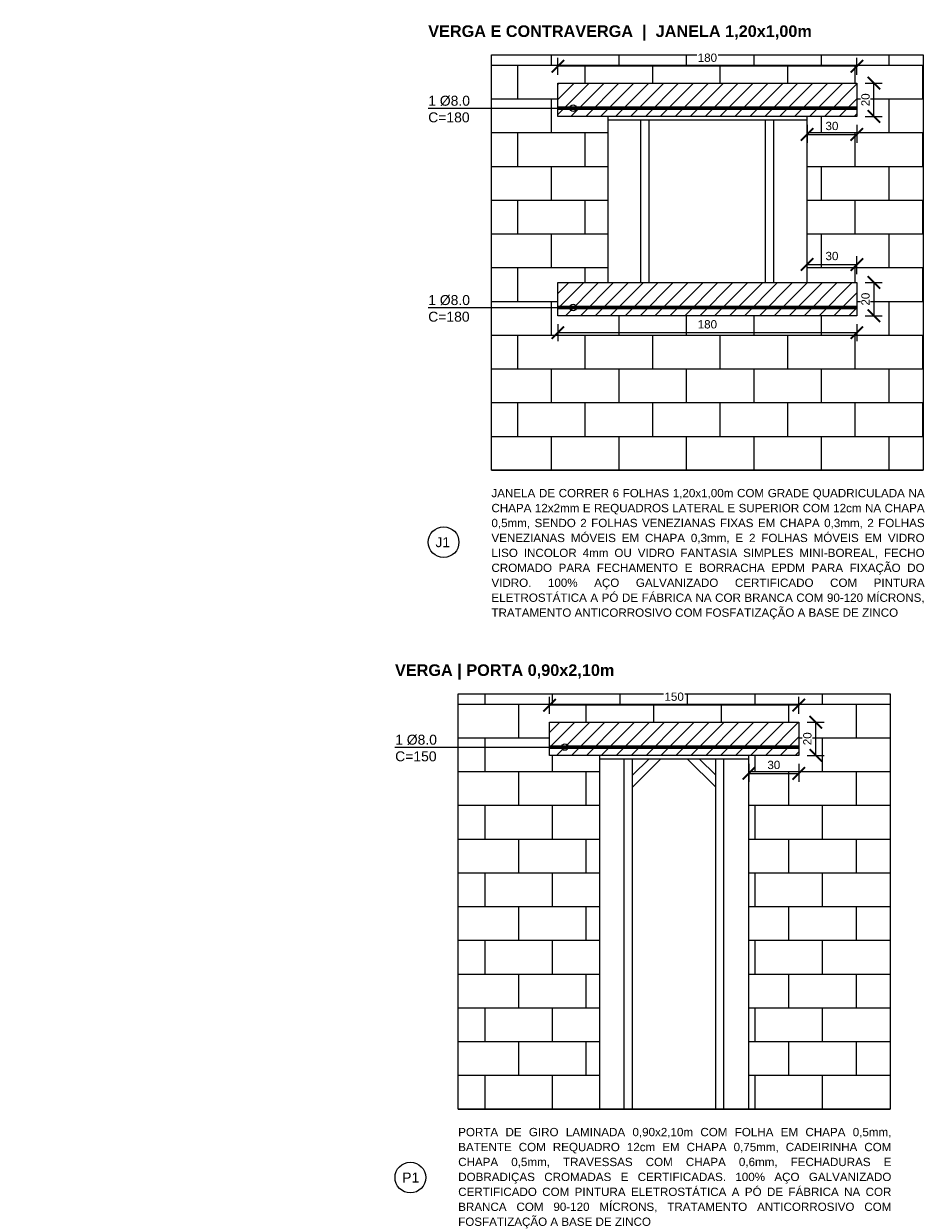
# Model space of a CAD drawing. Header units: millimetres. Extents: x -1.9 to 33.3, y -2.9 to 7.1.
# Tile 1 of 16: x -1.9 to 3.5, y 0 to 7.1. Entities that reach past the tile are written whole.
import ezdxf

# ---------------------------------------------------------------- set-up
doc = ezdxf.new("R2010")
doc.units = ezdxf.units.MM
doc.linetypes.add('DASHED2', pattern=[9.525, 6.35, -3.175])
for name, color, linetype, lineweight in [('ARQ_ALV_ALT', 7, 'Continuous', 60), ('ARQ_ALV_BXA', 4, 'Continuous', 20), ('ARQ_ALV_HTC', 9, 'Continuous', 9), ('ARQ_CTA_GER', 10, 'Continuous', 9), ('ARQ_ESQ_JAN', 3, 'Continuous', 18), ('ARQ_ESQ_PEI', 2, 'Continuous', 18), ('ARQ_ESQ_POR', 3, 'Continuous', 18), ('ARQ_PIS_PAG', 9, 'Continuous', 9), ('ARQ_SMB_GER', 9, 'Continuous', 9), ('ARQ_TXT_GER', 2, 'Continuous', 13)]:
    doc.layers.add(name, color=color, linetype=linetype, lineweight=lineweight)
doc.styles.add('Arial_2', font='arial.ttf', dxfattribs={"height": 0.05})
doc.styles.get("Standard").update_dxf_attribs({"font": 'arial.ttf'})
doc.dimstyles.new('cotas renova 25', dxfattribs={"dimtxt": 0.05, "dimasz": 0.075, "dimexe": 0.05, "dimexo": 0.05, "dimgap": 0.025, "dimtad": 1, "dimdec": 0, "dimlfac": 100, "dimtxsty": 'Standard', "dimblk": 'ARCHTICK', "dimcen": 0, "dimclrd": 256, "dimclre": 256, "dimclrt": 7, "dimadec": 0, "dimazin": 0, "dimtfac": 1, "dimtdec": 0, "dimtix": 1, "dimtmove": 0, "dimatfit": 3, "dimfxl": 1, "dimtfill": 1, "dimlwd": -1, "dimlwe": -1, "dimarcsym": 0})
pattern_1 = [(45, (4e-15, 0.82052), (-0.0449013, 0.0449013), [])]
pattern_2 = [(0, (0, 0), (0, 6.985), [5.08, -1.905]), (90, (0, 0), (-6.985, 4e-16), [5.08, -1.905])]

# ---------------------------------------------------------------- blocks, each defined once
blk = doc.blocks.new('_ArchTick')
at = {"color": 0, "linetype": 'ByBlock', "const_width": 0.15}
blk.add_lwpolyline([(-0.5, -0.5), (0.5, 0.5)], dxfattribs=at)
blk = doc.blocks.new('*D5')
at = {"layer": 'ARQ_CTA_GER', "transparency": 16777216}
for p, q in [((2.8219, 5.5809), (2.8219, 5.6895)), ((2.8219, 5.6395), (3.1219, 5.6395)), ((3.1219, 5.5809), (3.1219, 5.6895))]:
    blk.add_line(p, q, dxfattribs=at)
at = {"layer": 'Defpoints', "color": 0, "transparency": 16777216}
for p in [(3.1219, 5.6395), (2.8219, 5.5309), (3.1219, 5.5309)]:
    blk.add_point(p, dxfattribs=at)
at = {"layer": 'ARQ_CTA_GER', "transparency": 16777216, "xscale": 0.075, "yscale": 0.075, "zscale": 0.075, "rotation": 180}
blk.add_blockref('_ArchTick', (2.8219, 5.6395), dxfattribs=at)
at = {"layer": 'ARQ_CTA_GER', "transparency": 16777216, "xscale": 0.075, "yscale": 0.075, "zscale": 0.075}
blk.add_blockref('_ArchTick', (3.1219, 5.6395), dxfattribs=at)
at = {"layer": 'ARQ_CTA_GER', "color": 7, "transparency": 16777216, "insert": (2.9719, 5.69), "char_height": 0.05, "attachment_point": 5, "bg_fill": 3, "box_fill_scale": 1.1, "bg_fill_color": 256, "bg_fill_true_color": 13158600, "bg_fill_transparency": 0}
blk.add_mtext('30', dxfattribs=at)
blk = doc.blocks.new('*D6')
at = {"layer": 'ARQ_CTA_GER', "transparency": 16777216}
for p, q in [((3.1719, 5.5309), (3.2746, 5.5309)), ((3.2246, 5.5309), (3.2246, 5.3309)), ((3.1719, 5.3309), (3.2746, 5.3309))]:
    blk.add_line(p, q, dxfattribs=at)
at = {"layer": 'Defpoints', "color": 0, "transparency": 16777216}
for p in [(3.1219, 5.5309), (3.1219, 5.3309), (3.2246, 5.3309)]:
    blk.add_point(p, dxfattribs=at)
at = {"layer": 'ARQ_CTA_GER', "transparency": 16777216, "xscale": 0.075, "yscale": 0.075, "zscale": 0.075}
for p, rotation in [((3.2246, 5.5309), 90), ((3.2246, 5.3309), 270)]:
    blk.add_blockref('_ArchTick', p, dxfattribs=dict(at, rotation=rotation))
at = {"layer": 'ARQ_CTA_GER', "color": 7, "transparency": 16777216, "insert": (3.1741, 5.4309), "char_height": 0.05, "attachment_point": 5, "rotation": 90, "bg_fill": 3, "box_fill_scale": 1.1, "bg_fill_color": 256, "bg_fill_true_color": 13158600, "bg_fill_transparency": 0}
blk.add_mtext('20', dxfattribs=at)
blk = doc.blocks.new('*D7')
at = {"layer": 'ARQ_CTA_GER', "transparency": 16777216}
for p, q in [((1.3219, 5.2809), (1.3219, 5.1785)), ((3.1219, 5.2809), (3.1219, 5.1785)), ((3.1219, 5.2285), (1.3219, 5.2285))]:
    blk.add_line(p, q, dxfattribs=at)
at = {"layer": 'Defpoints', "color": 0, "transparency": 16777216}
for p in [(1.3219, 5.3309), (3.1219, 5.3309), (1.3219, 5.2285)]:
    blk.add_point(p, dxfattribs=at)
at = {"layer": 'ARQ_CTA_GER', "transparency": 16777216, "xscale": 0.075, "yscale": 0.075, "zscale": 0.075, "rotation": 180}
blk.add_blockref('_ArchTick', (1.3219, 5.2285), dxfattribs=at)
at = {"layer": 'ARQ_CTA_GER', "transparency": 16777216, "xscale": 0.075, "yscale": 0.075, "zscale": 0.075}
blk.add_blockref('_ArchTick', (3.1219, 5.2285), dxfattribs=at)
at = {"layer": 'ARQ_CTA_GER', "color": 7, "transparency": 16777216, "insert": (2.2219, 5.279), "char_height": 0.05, "attachment_point": 5, "bg_fill": 3, "box_fill_scale": 1.1, "bg_fill_color": 256, "bg_fill_true_color": 13158600, "bg_fill_transparency": 0}
blk.add_mtext('180', dxfattribs=at)
blk = doc.blocks.new('*D8')
at = {"layer": 'ARQ_CTA_GER', "transparency": 16777216}
for p, q in [((2.8219, 6.4809), (2.8219, 6.3724)), ((2.8219, 6.4224), (3.1219, 6.4224)), ((3.1219, 6.4809), (3.1219, 6.3724))]:
    blk.add_line(p, q, dxfattribs=at)
at = {"layer": 'Defpoints', "color": 0, "transparency": 16777216}
for p in [(2.8219, 6.5309), (3.1219, 6.5309), (3.1219, 6.4224)]:
    blk.add_point(p, dxfattribs=at)
at = {"layer": 'ARQ_CTA_GER', "transparency": 16777216, "xscale": 0.075, "yscale": 0.075, "zscale": 0.075, "rotation": 180}
blk.add_blockref('_ArchTick', (2.8219, 6.4224), dxfattribs=at)
at = {"layer": 'ARQ_CTA_GER', "transparency": 16777216, "xscale": 0.075, "yscale": 0.075, "zscale": 0.075}
blk.add_blockref('_ArchTick', (3.1219, 6.4224), dxfattribs=at)
at = {"layer": 'ARQ_CTA_GER', "color": 7, "transparency": 16777216, "insert": (2.9719, 6.473), "char_height": 0.05, "attachment_point": 5, "bg_fill": 3, "box_fill_scale": 1.1, "bg_fill_color": 256, "bg_fill_true_color": 13158600, "bg_fill_transparency": 0}
blk.add_mtext('30', dxfattribs=at)
blk = doc.blocks.new('*D9')
at = {"layer": 'ARQ_CTA_GER', "transparency": 16777216}
for p, q in [((3.1719, 6.7309), (3.2746, 6.7309)), ((3.2246, 6.5309), (3.2246, 6.7309)), ((3.1719, 6.5309), (3.2746, 6.5309))]:
    blk.add_line(p, q, dxfattribs=at)
at = {"layer": 'Defpoints', "color": 0, "transparency": 16777216}
for p in [(3.1219, 6.7309), (3.2246, 6.7309), (3.1219, 6.5309)]:
    blk.add_point(p, dxfattribs=at)
at = {"layer": 'ARQ_CTA_GER', "transparency": 16777216, "xscale": 0.075, "yscale": 0.075, "zscale": 0.075}
for p, rotation in [((3.2246, 6.7309), 90), ((3.2246, 6.5309), 270)]:
    blk.add_blockref('_ArchTick', p, dxfattribs=dict(at, rotation=rotation))
at = {"layer": 'ARQ_CTA_GER', "color": 7, "transparency": 16777216, "insert": (3.1741, 6.6309), "char_height": 0.05, "attachment_point": 5, "rotation": 90, "bg_fill": 3, "box_fill_scale": 1.1, "bg_fill_color": 256, "bg_fill_true_color": 13158600, "bg_fill_transparency": 0}
blk.add_mtext('20', dxfattribs=at)
blk = doc.blocks.new('*D10')
at = {"layer": 'ARQ_CTA_GER', "transparency": 16777216}
for p, q in [((1.3219, 6.7809), (1.3219, 6.8834)), ((3.1219, 6.7809), (3.1219, 6.8834)), ((3.1219, 6.8334), (1.3219, 6.8334))]:
    blk.add_line(p, q, dxfattribs=at)
at = {"layer": 'Defpoints', "color": 0, "transparency": 16777216}
for p in [(1.3219, 6.8334), (1.3219, 6.7309), (3.1219, 6.7309)]:
    blk.add_point(p, dxfattribs=at)
at = {"layer": 'ARQ_CTA_GER', "transparency": 16777216, "xscale": 0.075, "yscale": 0.075, "zscale": 0.075, "rotation": 180}
blk.add_blockref('_ArchTick', (1.3219, 6.8334), dxfattribs=at)
at = {"layer": 'ARQ_CTA_GER', "transparency": 16777216, "xscale": 0.075, "yscale": 0.075, "zscale": 0.075}
blk.add_blockref('_ArchTick', (3.1219, 6.8334), dxfattribs=at)
at = {"layer": 'ARQ_CTA_GER', "color": 7, "transparency": 16777216, "insert": (2.2219, 6.8839), "char_height": 0.05, "attachment_point": 5, "bg_fill": 3, "box_fill_scale": 1.1, "bg_fill_color": 256, "bg_fill_true_color": 13158600, "bg_fill_transparency": 0}
blk.add_mtext('180', dxfattribs=at)
blk = doc.blocks.new('*D17')
at = {"layer": 'ARQ_CTA_GER', "transparency": 16777216}
for p, q in [((2.4719, 2.6342), (2.4719, 2.5257)), ((2.4719, 2.5757), (2.7719, 2.5757)), ((2.7719, 2.6342), (2.7719, 2.5257))]:
    blk.add_line(p, q, dxfattribs=at)
at = {"layer": 'Defpoints', "color": 0, "transparency": 16777216}
for p in [(2.4719, 2.6842), (2.7719, 2.6842), (2.7719, 2.5757)]:
    blk.add_point(p, dxfattribs=at)
at = {"layer": 'ARQ_CTA_GER', "transparency": 16777216, "xscale": 0.075, "yscale": 0.075, "zscale": 0.075, "rotation": 180}
blk.add_blockref('_ArchTick', (2.4719, 2.5757), dxfattribs=at)
at = {"layer": 'ARQ_CTA_GER', "transparency": 16777216, "xscale": 0.075, "yscale": 0.075, "zscale": 0.075}
blk.add_blockref('_ArchTick', (2.7719, 2.5757), dxfattribs=at)
at = {"layer": 'ARQ_CTA_GER', "color": 7, "transparency": 16777216, "insert": (2.6219, 2.6263), "char_height": 0.05, "attachment_point": 5, "bg_fill": 3, "box_fill_scale": 1.1, "bg_fill_color": 256, "bg_fill_true_color": 13158600, "bg_fill_transparency": 0}
blk.add_mtext('30', dxfattribs=at)
blk = doc.blocks.new('*D18')
at = {"layer": 'ARQ_CTA_GER', "transparency": 16777216}
for p, q in [((2.8219, 2.8842), (2.9246, 2.8842)), ((2.8746, 2.6842), (2.8746, 2.8842)), ((2.8219, 2.6842), (2.9246, 2.6842))]:
    blk.add_line(p, q, dxfattribs=at)
at = {"layer": 'Defpoints', "color": 0, "transparency": 16777216}
for p in [(2.7719, 2.8842), (2.8746, 2.8842), (2.7719, 2.6842)]:
    blk.add_point(p, dxfattribs=at)
at = {"layer": 'ARQ_CTA_GER', "transparency": 16777216, "xscale": 0.075, "yscale": 0.075, "zscale": 0.075}
for p, rotation in [((2.8746, 2.8842), 90), ((2.8746, 2.6842), 270)]:
    blk.add_blockref('_ArchTick', p, dxfattribs=dict(at, rotation=rotation))
at = {"layer": 'ARQ_CTA_GER', "color": 7, "transparency": 16777216, "insert": (2.8241, 2.7842), "char_height": 0.05, "attachment_point": 5, "rotation": 90, "bg_fill": 3, "box_fill_scale": 1.1, "bg_fill_color": 256, "bg_fill_true_color": 13158600, "bg_fill_transparency": 0}
blk.add_mtext('20', dxfattribs=at)
blk = doc.blocks.new('*D19')
at = {"layer": 'ARQ_CTA_GER', "transparency": 16777216}
for p, q in [((1.2719, 2.9342), (1.2719, 3.0366)), ((2.7719, 2.9342), (2.7719, 3.0366)), ((2.7719, 2.9866), (1.2719, 2.9866))]:
    blk.add_line(p, q, dxfattribs=at)
at = {"layer": 'Defpoints', "color": 0, "transparency": 16777216}
for p in [(1.2719, 2.9866), (1.2719, 2.8842), (2.7719, 2.8842)]:
    blk.add_point(p, dxfattribs=at)
at = {"layer": 'ARQ_CTA_GER', "transparency": 16777216, "xscale": 0.075, "yscale": 0.075, "zscale": 0.075, "rotation": 180}
blk.add_blockref('_ArchTick', (1.2719, 2.9866), dxfattribs=at)
at = {"layer": 'ARQ_CTA_GER', "transparency": 16777216, "xscale": 0.075, "yscale": 0.075, "zscale": 0.075}
blk.add_blockref('_ArchTick', (2.7719, 2.9866), dxfattribs=at)
at = {"layer": 'ARQ_CTA_GER', "color": 7, "transparency": 16777216, "insert": (2.0219, 3.0372), "char_height": 0.05, "attachment_point": 5, "bg_fill": 3, "box_fill_scale": 1.1, "bg_fill_color": 256, "bg_fill_true_color": 13158600, "bg_fill_transparency": 0}
blk.add_mtext('150', dxfattribs=at)

msp = doc.modelspace()

# ---------------------------------------------------------------- hatches: boundary and pattern name
at = {"layer": 'ARQ_ALV_HTC'}
h = msp.add_hatch(dxfattribs=at)
h.set_pattern_fill('ANSI31', color=256, scale=0.02)
h.set_pattern_definition(pattern_1)
h.paths.add_polyline_path([(3.1219, 6.7309), (1.3219, 6.7309), (1.3219, 6.5309), (3.1219, 6.5309)])
h = msp.add_hatch(dxfattribs=at)
h.set_pattern_fill('ANSI31', color=256, scale=0.02)
h.set_pattern_definition(pattern_1)
h.paths.add_polyline_path([(3.1219, 5.5309), (1.3219, 5.5309), (1.3219, 5.3309), (3.1219, 5.3309)])
h = msp.add_hatch(dxfattribs=at)
h.set_pattern_fill('ANSI31', color=256, scale=0.02)
h.set_pattern_definition([(45, (-4.859214, -0.076343), (-0.0449013, 0.0449013), [])])
h.paths.add_polyline_path([(2.7719, 2.8842), (1.2719, 2.8842), (1.2719, 2.6842), (2.7719, 2.6842)])
at = {"layer": 'ARQ_ESQ_PEI', "transparency": 33554636}
h = msp.add_hatch(dxfattribs=at)
h.set_pattern_fill('ANGLE', color=33)
h.set_pattern_definition(pattern_2)
h.paths.add_polyline_path([(-0.894, 5.6904), (-0.944, 5.6904), (-0.944, 4.7104), (-0.894, 4.7104)])
h.paths.add_polyline_path([(-1.644, 5.6904), (-1.694, 5.6904), (-1.694, 4.7104), (-1.644, 4.7104)])
h.paths.add_polyline_path([(-0.694, 5.7104), (-1.894, 5.7104), (-1.894, 5.6904), (-0.694, 5.6904)])
h = msp.add_hatch(dxfattribs=at)
h.set_pattern_fill('ANGLE', color=33)
h.set_pattern_definition(pattern_2)
h.paths.add_polyline_path([(-0.594, 5.6904), (-0.644, 5.6904), (-0.644, 4.7104), (-0.594, 4.7104)])
h.paths.add_polyline_path([(-0.394, 5.7104), (-1.894, 5.7104), (-1.894, 5.6904), (-0.394, 5.6904)])
h.paths.add_polyline_path([(-1.644, 5.6904), (-1.694, 5.6904), (-1.694, 4.7104), (-1.644, 4.7104)])
at = {"layer": 'ARQ_PIS_PAG', "true_color": 0xc0c0c0}
h = msp.add_hatch(dxfattribs=at)
h.set_pattern_fill('AR-B816', color=9, scale=0.001)
h.set_pattern_definition([(0, (3.72185, 4.40132), (0, 0.2032), []), (90, (3.72185, 4.40132), (-0.2032, 0.2032), [0.2032, -0.2032])])
h.paths.add_polyline_path([(3.5219, 6.9013), (0.9219, 6.9013), (0.9219, 4.4013), (3.5219, 4.4013)])
h.paths.add_polyline_path([(1.6219, 6.5309), (1.3219, 6.5309), (1.3219, 6.7309), (3.1219, 6.7309), (3.1219, 6.5309), (2.8219, 6.5309), (2.8219, 5.5309), (3.1219, 5.5309), (3.1219, 5.3309), (1.3219, 5.3309), (1.3219, 5.5309), (1.6219, 5.5309)], flags=16)
h.paths.add_polyline_path([(1.6419, 6.5109), (1.9419, 6.5109), (2.8019, 6.5109), (2.8019, 5.5576), (2.5019, 5.5576), (1.6419, 5.5576)], flags=0)
h.paths.add_polyline_path([(1.6619, 5.9289), (1.9219, 5.9289), (1.9219, 5.9489), (1.6619, 5.9489), (1.6619, 6.1196), (1.9219, 6.1196), (1.9219, 6.1396), (1.6619, 6.1396), (1.6619, 6.3103), (1.9219, 6.3103), (1.9219, 6.3303), (1.6619, 6.3303), (1.6619, 6.4909), (1.9219, 6.4909), (1.9219, 6.5109), (2.2219, 6.5109), (2.5219, 6.5109), (2.5219, 6.4909), (2.7819, 6.4909), (2.7819, 6.3303), (2.5219, 6.3303), (2.5219, 6.3103), (2.7819, 6.3103), (2.7819, 6.1396), (2.5219, 6.1396), (2.5219, 6.1196), (2.7819, 6.1196), (2.7819, 5.9489), (2.5219, 5.9489), (2.5219, 5.9289), (2.7819, 5.9289), (2.7819, 5.7583), (2.5219, 5.7583), (2.5219, 5.7383), (2.7819, 5.7383), (2.7819, 5.5776), (2.5219, 5.5776), (2.5219, 5.5576), (2.2219, 5.5576), (1.9219, 5.5576), (1.9219, 5.5776), (1.6619, 5.5776), (1.6619, 5.7383), (1.9219, 5.7383), (1.9219, 5.7583), (1.6619, 5.7583)], flags=0)
h.paths.add_polyline_path([(1.9419, 5.9289), (1.9969, 5.9289), (1.9969, 5.9489), (1.9419, 5.9489), (1.9419, 6.1196), (1.9969, 6.1196), (1.9969, 6.1396), (1.9419, 6.1396), (1.9419, 6.3103), (1.9969, 6.3103), (1.9969, 6.3303), (1.9419, 6.3303), (1.9419, 6.4909), (2.2019, 6.4909), (2.2019, 6.4009), (2.2169, 6.4009), (2.2169, 6.3009), (2.2019, 6.3009), (2.2019, 6.2909), (2.2169, 6.2909), (2.2169, 6.1909), (2.2019, 6.1909), (2.2019, 6.1809), (2.2169, 6.1809), (2.2169, 6.0809), (2.2019, 6.0809), (2.2019, 6.0709), (2.2169, 6.0709), (2.2169, 5.9709), (2.2019, 5.9709), (2.2019, 5.9609), (2.2169, 5.9609), (2.2169, 5.8609), (2.2019, 5.8609), (2.2019, 5.8509), (2.2169, 5.8509), (2.2169, 5.7509), (2.1169, 5.7509), (2.1169, 5.7583), (2.1069, 5.7583), (2.1069, 5.7509), (2.0069, 5.7509), (2.0069, 5.7583), (1.9419, 5.7583)], flags=0)
h.paths.add_polyline_path([(1.9419, 5.7409), (1.9969, 5.7409), (2.0069, 5.7408), (2.0069, 5.7409), (2.1069, 5.7409), (2.1169, 5.7407), (2.1169, 5.7409), (2.2169, 5.7409), (2.2169, 5.6409), (2.2019, 5.6409), (2.2019, 5.5776), (1.9419, 5.5776)], flags=0)
h.paths.add_polyline_path([(2.0069, 5.9609), (2.1069, 5.9609), (2.1069, 5.8609), (2.0069, 5.8609)], flags=0)
h.paths.add_polyline_path([(2.0069, 5.9709), (2.0069, 6.0709), (2.1069, 6.0709), (2.1069, 5.9709)], flags=0)
h.paths.add_polyline_path([(2.0069, 6.0809), (2.0069, 6.1809), (2.1069, 6.1809), (2.1069, 6.0809)], flags=0)
h.paths.add_polyline_path([(2.0069, 6.1909), (2.0069, 6.2909), (2.1069, 6.2909), (2.1069, 6.1909)], flags=0)
h.paths.add_polyline_path([(2.0069, 6.3009), (2.0069, 6.4009), (2.1069, 6.4009), (2.1069, 6.3009)], flags=0)
h.paths.add_polyline_path([(2.2269, 5.9609), (2.2419, 5.9609), (2.2419, 5.9709), (2.2269, 5.9709), (2.2269, 6.0709), (2.2419, 6.0709), (2.2419, 6.0809), (2.2269, 6.0809), (2.2269, 6.1809), (2.2419, 6.1809), (2.2419, 6.1909), (2.2269, 6.1909), (2.2269, 6.2909), (2.2419, 6.2909), (2.2419, 6.3009), (2.2269, 6.3009), (2.2269, 6.4009), (2.2419, 6.4009), (2.2419, 6.4909), (2.5019, 6.4909), (2.5019, 6.3303), (2.4469, 6.3303), (2.4469, 6.3103), (2.5019, 6.3103), (2.5019, 6.1396), (2.4469, 6.1396), (2.4469, 6.1196), (2.5019, 6.1196), (2.5019, 5.9489), (2.4469, 5.9489), (2.4469, 5.9289), (2.5019, 5.9289), (2.5019, 5.7583), (2.4369, 5.7583), (2.4369, 5.7509), (2.3369, 5.7509), (2.3369, 5.7583), (2.3269, 5.7583), (2.3269, 5.7509), (2.2269, 5.7509), (2.2269, 5.8509), (2.2419, 5.8509), (2.2419, 5.8609), (2.2269, 5.8609)], flags=0)
h.paths.add_polyline_path([(2.2269, 5.7409), (2.3269, 5.7409), (2.3369, 5.7408), (2.3369, 5.7409), (2.4369, 5.7409), (2.4469, 5.7405), (2.4469, 5.7409), (2.5019, 5.7409), (2.5019, 5.5776), (2.2419, 5.5776), (2.2419, 5.6409), (2.2269, 5.6409)], flags=0)
h.paths.add_polyline_path([(2.3369, 5.9609), (2.4369, 5.9609), (2.4369, 5.8609), (2.3369, 5.8609)], flags=0)
h.paths.add_polyline_path([(2.3369, 5.9709), (2.3369, 6.0709), (2.4369, 6.0709), (2.4369, 5.9709)], flags=0)
h.paths.add_polyline_path([(2.3369, 6.0809), (2.3369, 6.1809), (2.4369, 6.1809), (2.4369, 6.0809)], flags=0)
h.paths.add_polyline_path([(2.3369, 6.1909), (2.3369, 6.2909), (2.4369, 6.2909), (2.4369, 6.1909)], flags=0)
h.paths.add_polyline_path([(2.3369, 6.3009), (2.3369, 6.4009), (2.4369, 6.4009), (2.4369, 6.3009)], flags=0)
h = msp.add_hatch(dxfattribs=at)
h.set_pattern_fill('AR-B816', color=9, scale=0.001)
h.set_pattern_definition([(0, (3.32185, 0.55458), (0, 0.2032), []), (90, (3.32185, 0.55458), (-0.2032, 0.2032), [0.2032, -0.2032])])
h.paths.add_polyline_path([(1.5719, 2.6842), (1.2719, 2.6842), (1.2719, 2.8842), (2.7719, 2.8842), (2.7719, 2.6842), (2.4719, 2.6842), (2.4719, 0.5546), (3.3219, 0.5546), (3.3219, 3.0546), (0.7219, 3.0546), (0.7219, 0.5546), (1.5719, 0.5546)])

# ---------------------------------------------------------------- linework, layer by layer
at = {"layer": 'ARQ_ALV_BXA'}
for points in [[(1.3219, 6.5309), (1.3219, 6.7309), (3.1219, 6.7309), (3.1219, 6.5309)], [(1.3219, 5.3309), (1.3219, 5.5309), (3.1219, 5.5309), (3.1219, 5.3309)], [(1.2719, 2.6842), (1.2719, 2.8842), (2.7719, 2.8842), (2.7719, 2.6842)]]:
    msp.add_lwpolyline(points, close=True, dxfattribs=at)
at = {"layer": 'ARQ_ESQ_PEI', "color": 33}
for p, q in [((1.8219, 5.5309), (1.8219, 6.5109)), ((1.8719, 5.5309), (1.8719, 6.5109)), ((2.5719, 5.5309), (2.5719, 6.5109)), ((2.6219, 5.5309), (2.6219, 6.5109)), ((1.7219, 0.5546), (1.7219, 2.6642)), ((1.7719, 0.5546), (1.7719, 2.6642)), ((1.7719, 2.5642), (1.8719, 2.6642)), ((1.7719, 2.4935), (1.9426, 2.6642)), ((2.2719, 2.4935), (2.1011, 2.6642)), ((2.2719, 2.5642), (2.1719, 2.6642)), ((2.2719, 0.5546), (2.2719, 2.6642)), ((2.3219, 0.5546), (2.3219, 2.6642))]:
    msp.add_line(p, q, dxfattribs=at)
at = {"layer": 'ARQ_PIS_PAG', "color": 9, "linetype": 'DASHED2', "true_color": 0xc0c0c0}
for points in [[(3.5219, 4.4013), (0.9219, 4.4013), (0.9219, 6.9013), (3.5219, 6.9013)], [(3.3219, 0.5546), (0.7219, 0.5546), (0.7219, 3.0546), (3.3219, 3.0546)]]:
    msp.add_lwpolyline(points, close=True, dxfattribs=at)
at = {"layer": 'ARQ_SMB_GER'}
for points in [[(0.5413, 6.5809), (1.4134, 6.5809)], [(0.5413, 5.3809), (1.4134, 5.3809)], [(0.3413, 2.7342), (1.3438, 2.7342)]]:
    msp.add_lwpolyline(points, dxfattribs=at)
for centre, radius in [((1.4134, 6.5809), 0.0196), ((0.6339, 3.9677), 0.0925), ((1.3634, 2.7342), 0.0196), ((0.4339, 0.1424), 0.0925)]:
    msp.add_circle(centre, radius, dxfattribs=at)

# ---------------------------------------------------------------- texts
at = {"layer": 'ARQ_TXT_GER', "attachment_point": 1, "style": 'Arial_2'}
for s, insert, char_height, width in [('{\\fArial|b1|i0|c0|p34;VERGA E CONTRAVERGA  |  JANELA 1,20x1,00m}', (0.5413, 7.0791), 0.07, 2.980518), ('1 %%C8.0 C=180', (0.5413, 6.6552), 0.06, 0.381097), ('1 %%C8.0 C=180', (0.5413, 5.4552), 0.06, 0.311495), ('\\pxa0.66667,sm1.07917,qj;JANELA DE CORRER 6 FOLHAS 1,20x1,00m COM GRADE QUADRICULADA NA CHAPA 12x2mm E REQUADROS LATERAL E SUPERIOR COM 12cm NA CHAPA 0,5mm, SENDO 2 FOLHAS VENEZIANAS FIXAS EM CHAPA 0,3mm, 2 FOLHAS VENEZIANAS MÓVEIS EM CHAPA 0,3mm, E 2 FOLHAS MÓVEIS EM VIDRO LISO INCOLOR 4mm OU VIDRO FANTASIA SIMPLES MINI-BOREAL, FECHO CROMADO PARA FECHAMENTO E BORRACHA EPDM PARA FIXAÇÃO DO VIDRO. 100% AÇO GALVANIZADO CERTIFICADO COM PINTURA ELETROSTÁTICA A PÓ DE FÁBRICA NA COR BRANCA COM 90-120 MÍCRONS, TRATAMENTO ANTICORROSIVO COM FOSFATIZAÇÃO A BASE DE ZINCO', (0.9219, 4.2881), 0.05, 2.6), ('\\pxt4;J1', (0.585, 3.9976), 0.06, 0.119406), ('{\\fArial|b1|i0|c0|p34;VERGA | PORTA 0,90x2,10m}', (0.3413, 3.2323), 0.07, 2.980518), ('1 %%C8.0 C=150', (0.3424, 2.8084), 0.06, 0.360047), ('\\pxa0.66667,sm1.07917,qj;PORTA DE GIRO LAMINADA 0,90x2,10m COM FOLHA EM CHAPA 0,5mm, BATENTE COM REQUADRO 12cm EM CHAPA 0,75mm, CADEIRINHA COM CHAPA 0,5mm, TRAVESSAS COM CHAPA 0,6mm, FECHADURAS E DOBRADIÇAS CROMADAS E CERTIFICADAS. 100% AÇO GALVANIZADO CERTIFICADO COM PINTURA ELETROSTÁTICA A PÓ DE FÁBRICA NA COR BRANCA COM 90-120 MÍCRONS, TRATAMENTO ANTICORROSIVO COM FOSFATIZAÇÃO A BASE DE ZINCO', (0.7219, 0.4413), 0.05, 2.6), ('\\pxt4;P1', (0.385, 0.1724), 0.06, 0.119406)]:
    msp.add_mtext(s, dxfattribs=dict(at, insert=insert, char_height=char_height, width=width))

# ---------------------------------------------------------------- next in the draw order: dimensions: what is measured, and where the dimension line sits
at = {"layer": 'ARQ_CTA_GER'}
for base, p1, p2, picture, middle in [((3.1219, 6.4224), (2.8219, 6.5309), (3.1219, 6.5309), '*D8', (2.9719, 6.473)), ((3.1219, 5.6395), (2.8219, 5.5309), (3.1219, 5.5309), '*D5', (2.9719, 5.69)), ((2.7719, 2.5757), (2.4719, 2.6842), (2.7719, 2.6842), '*D17', (2.6219, 2.6263))]:
    dim = msp.add_linear_dim(base=base, p1=p1, p2=p2, dimstyle='cotas renova 25', dxfattribs=at)
    dim.commit()
    dim.dimension.update_dxf_attribs({"geometry": picture, "text_midpoint": middle})

# ---------------------------------------------------------------- next in the draw order: hatches: boundary and pattern name
at = {"layer": 'ARQ_ESQ_PEI', "transparency": 33554636}
h = msp.add_hatch(dxfattribs=at)
h.set_pattern_fill('ANGLE', color=33)
h.set_pattern_definition([(0, (3.516, 0.8205), (0, 6.985), [5.08, -1.905]), (90, (3.516, 0.8205), (-6.985, 4e-16), [5.08, -1.905])])
h.paths.add_polyline_path([(2.6219, 6.5109), (2.5719, 6.5109), (2.5719, 5.5309), (2.6219, 5.5309)])
h.paths.add_polyline_path([(1.8719, 6.5109), (1.8219, 6.5109), (1.8219, 5.5309), (1.8719, 5.5309)])
h.paths.add_polyline_path([(2.8219, 6.5309), (1.6219, 6.5309), (1.6219, 6.5109), (2.8219, 6.5109)])
h = msp.add_hatch(dxfattribs=at)
h.set_pattern_fill('ANGLE', color=33)
h.set_pattern_definition([(0, (-4.859, 2.774), (0, 6.985), [5.08, -1.905]), (90, (-4.859, 2.774), (-6.985, 4e-16), [5.08, -1.905])])
h.paths.add_polyline_path([(2.3219, 2.6642), (2.2719, 2.6642), (2.2719, 0.5546), (2.3219, 0.5546)])
h.paths.add_polyline_path([(1.9426, 2.6642), (1.8719, 2.6642), (1.7719, 2.5642), (1.7719, 2.4935)])
h.paths.add_polyline_path([(2.1719, 2.6642), (2.1011, 2.6642), (2.2719, 2.4935), (2.2719, 2.5642)])
h.paths.add_polyline_path([(2.4719, 2.6842), (1.5719, 2.6842), (1.5719, 2.6642), (2.4719, 2.6642)])
h.paths.add_polyline_path([(1.7719, 2.6642), (1.7219, 2.6642), (1.7219, 0.5546), (1.7719, 0.5546)])

# ---------------------------------------------------------------- next in the draw order: linework, layer by layer
at = {"layer": 'ARQ_ESQ_JAN'}
msp.add_lwpolyline([(2.8219, 6.5309), (1.6219, 6.5309), (1.6219, 5.5309), (2.8219, 5.5309)], close=True, dxfattribs=at)
at = {"layer": 'ARQ_ESQ_PEI', "color": 33}
for points in [[(1.6219, 6.5309), (1.6219, 6.5109), (2.8219, 6.5109), (2.8219, 6.5309), (1.6219, 6.5309)], [(1.5719, 2.6842), (1.5719, 2.6642), (2.4719, 2.6642), (2.4719, 2.6842), (1.5719, 2.6842)]]:
    msp.add_lwpolyline(points, dxfattribs=at)
at = {"layer": 'ARQ_ESQ_POR'}
msp.add_lwpolyline([(2.4719, 2.6842), (1.5719, 2.6842), (1.5719, 0.5546), (2.4719, 0.5546)], close=True, dxfattribs=at)

# ---------------------------------------------------------------- next in the draw order: dimensions: what is measured, and where the dimension line sits
at = {"layer": 'ARQ_CTA_GER'}
for base, p1, p2, angle, picture, middle in [((3.2246, 6.7309), (3.1219, 6.5309), (3.1219, 6.7309), 270, '*D9', (3.1741, 6.6309)), ((3.2246, 5.3309), (3.1219, 5.5309), (3.1219, 5.3309), 90, '*D6', (3.1741, 5.4309)), ((2.8746, 2.8842), (2.7719, 2.6842), (2.7719, 2.8842), 270, '*D18', (2.8241, 2.7842))]:
    dim = msp.add_linear_dim(base=base, p1=p1, p2=p2, angle=angle, dimstyle='cotas renova 25', dxfattribs=at)
    dim.commit()
    dim.dimension.update_dxf_attribs({"geometry": picture, "text_midpoint": middle})

# ---------------------------------------------------------------- next in the draw order: linework, layer by layer
at = {"layer": 'ARQ_ALV_ALT', "color": 140}
for p, q in [((1.3219, 6.5809), (3.1219, 6.5809)), ((1.3219, 5.3809), (3.1219, 5.3809)), ((1.2719, 2.7342), (2.7719, 2.7342))]:
    msp.add_line(p, q, dxfattribs=at)

# ---------------------------------------------------------------- next in the draw order: dimensions: what is measured, and where the dimension line sits
at = {"layer": 'ARQ_CTA_GER'}
for base, p1, p2, picture, middle in [((1.3219, 6.8334), (3.1219, 6.7309), (1.3219, 6.7309), '*D10', (2.2219, 6.8839)), ((1.3219, 5.2285), (3.1219, 5.3309), (1.3219, 5.3309), '*D7', (2.2219, 5.279)), ((1.2719, 2.9866), (2.7719, 2.8842), (1.2719, 2.8842), '*D19', (2.0219, 3.0372))]:
    dim = msp.add_linear_dim(base=base, p1=p1, p2=p2, dimstyle='cotas renova 25', dxfattribs=at)
    dim.commit()
    dim.dimension.update_dxf_attribs({"geometry": picture, "text_midpoint": middle})

# ---------------------------------------------------------------- next in the draw order: linework, layer by layer
at = {"layer": 'ARQ_SMB_GER'}
msp.add_circle((1.4134, 5.3809), 0.0196, dxfattribs=at)

doc.saveas('drawing.dxf')
